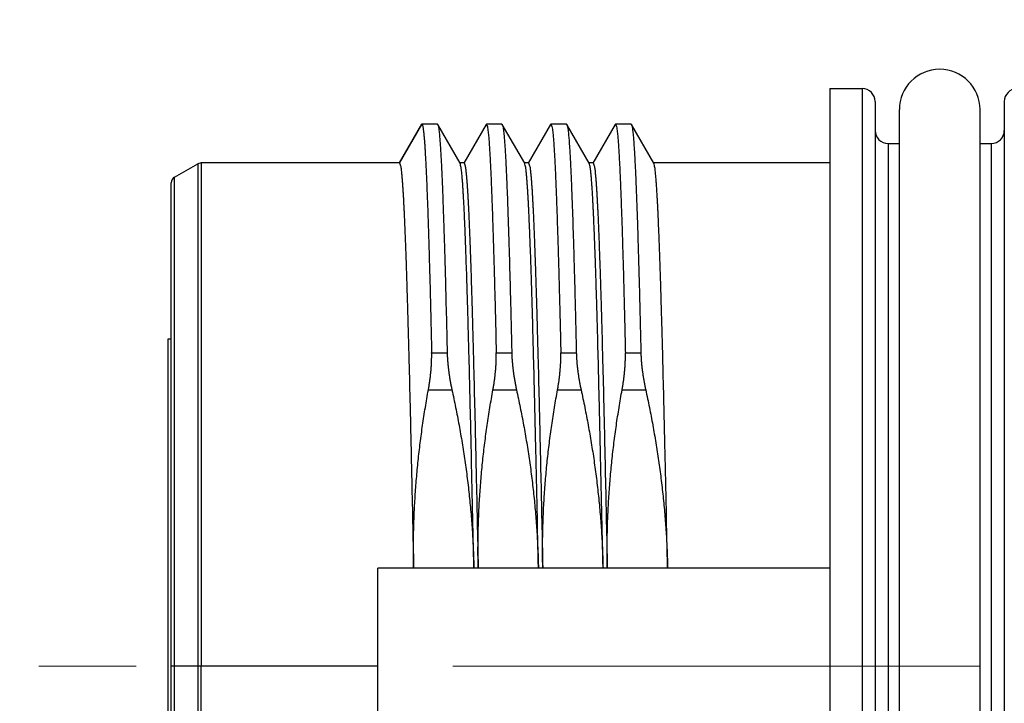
# Model space of a CAD drawing. Header units: millimetres. Extents: x 0 to 594, y 0 to 420.
# Tile 78 of 132: x 290 to 306, y 256 to 266. Entities that reach past the tile are written whole.
import ezdxf

# ---------------------------------------------------------------- set-up
doc = ezdxf.new("R2010")
doc.units = ezdxf.units.MM
doc.header["$LTSCALE"] = 0.257233
doc.linetypes.add('CENTER', pattern=[50.8, 31.75, -6.35, 6.35, -6.35])
doc.layers.add('NoLayerName_001', color=7, linetype='Continuous')
doc.styles.get("Standard").update_dxf_attribs({"font": 'txt', "bigfont": 'extfont2'})
doc.dimstyles.get("Standard").update_dxf_attribs({"dimtxt": 2.5, "dimasz": 2.5, "dimexe": 1, "dimexo": 1, "dimtad": 1, "dimdec": 3, "dimzin": 0, "dimdsep": 46, "dimtxsty": 'Standard', "dimcen": 2.5, "dimadec": 3, "dimazin": 0, "dimtfac": 0.75, "dimtdec": 3, "dimtmove": 0, "dimatfit": 3, "dimfxl": 1, "dimarcsym": 0})

# ---------------------------------------------------------------- blocks, each defined once
blk = doc.blocks.new('_OPEN30')
at = {"color": 0, "linetype": 'ByBlock', "lineweight": -2}
for p, q in [((-1, 0.267949), (0, 0)), ((0, 0), (-1, -0.267949)), ((0, 0), (-1, 0))]:
    blk.add_line(p, q, dxfattribs=at)
blk = doc.blocks.new('*D55')
at = {"layer": 'Defpoints', "color": 0}
for p in [(248.761, 284.227), (383.461, 223.952), (248.761, 221.952)]:
    blk.add_point(p, dxfattribs=at)
at = {"layer": 'NoLayerName_001', "color": 0, "linetype": 'Continuous', "lineweight": 13}
for p, q in [((248.761, 223.366), (248.761, 285.641)), ((383.461, 225.366), (383.461, 285.641)), ((381.34, 284.227), (250.882, 284.227))]:
    blk.add_line(p, q, dxfattribs=at)
at = {"layer": 'NoLayerName_001', "color": 0, "lineweight": 13, "xscale": 2.121340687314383, "yscale": 2.121340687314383, "zscale": 2.121340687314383, "rotation": 180}
blk.add_blockref('_OPEN30', (248.761, 284.227), dxfattribs=at)
at = {"layer": 'NoLayerName_001', "color": 0, "lineweight": 13, "xscale": 2.121340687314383, "yscale": 2.121340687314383, "zscale": 2.121340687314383}
blk.add_blockref('_OPEN30', (383.461, 284.227), dxfattribs=at)
at = {"layer": 'NoLayerName_001', "color": 0, "lineweight": 13, "insert": (316.111, 288.116), "char_height": 4.94979, "attachment_point": 5}
blk.add_mtext('\\W0.8000;ＬＬ', dxfattribs=at)
blk = doc.blocks.new('*D56')
at = {"layer": 'Defpoints', "color": 0}
for p in [(248.761, 293.661), (248.761, 221.952), (413.461, 200.452)]:
    blk.add_point(p, dxfattribs=at)
at = {"layer": 'NoLayerName_001', "color": 0, "linetype": 'Continuous', "lineweight": 13}
for p, q in [((248.761, 223.366), (248.761, 295.075)), ((413.461, 201.866), (413.461, 295.075)), ((411.34, 293.661), (250.882, 293.661))]:
    blk.add_line(p, q, dxfattribs=at)
at = {"layer": 'NoLayerName_001', "color": 0, "lineweight": 13, "xscale": 2.121340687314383, "yscale": 2.121340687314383, "zscale": 2.121340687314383, "rotation": 180}
blk.add_blockref('_OPEN30', (248.761, 293.661), dxfattribs=at)
at = {"layer": 'NoLayerName_001', "color": 0, "lineweight": 13, "xscale": 2.121340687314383, "yscale": 2.121340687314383, "zscale": 2.121340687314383}
blk.add_blockref('_OPEN30', (413.461, 293.661), dxfattribs=at)
at = {"layer": 'NoLayerName_001', "color": 0, "lineweight": 13, "insert": (331.111, 297.55), "char_height": 4.9498, "attachment_point": 5}
blk.add_mtext('\\W0.8000;Ｌ', dxfattribs=at)

msp = doc.modelspace()

# ---------------------------------------------------------------- linework, layer by layer
at = {"layer": 'NoLayerName_001', "color": 7, "linetype": 'Continuous', "lineweight": 25}
for p, q in [((302.8611, 265.2513), (302.8611, 247.3513)), ((302.8611, 265.2513), (303.3611, 265.2513)), ((303.5611, 265.0513), (303.5611, 247.5513)), ((305.5611, 265.0513), (305.5611, 247.5513)), ((303.9361, 247.6763), (303.9361, 264.9263)), ((305.1861, 247.6763), (305.1861, 264.9263)), ((296.5357, 264.6968), (296.1889, 264.0964)), ((296.5409, 264.7013), (296.5357, 264.6968)), ((296.7814, 264.7013), (296.5409, 264.7013)), ((296.7814, 264.7013), (296.7866, 264.6968)), ((297.1334, 264.0964), (296.7866, 264.6968)), ((297.5357, 264.6968), (297.1889, 264.0964)), ((297.5357, 264.6968), (297.5409, 264.7013)), ((297.7814, 264.7013), (297.5409, 264.7013)), ((298.1334, 264.0964), (297.7866, 264.6968)), ((298.5357, 264.6968), (298.1889, 264.0964)), ((298.5357, 264.6968), (298.5409, 264.7013)), ((298.7814, 264.7013), (298.5409, 264.7013)), ((299.1334, 264.0964), (298.7866, 264.6968)), ((299.5357, 264.6968), (299.1889, 264.0964)), ((299.5357, 264.6968), (299.5409, 264.7013)), ((299.7814, 264.7013), (299.5409, 264.7013)), ((300.1334, 264.0964), (299.7866, 264.6968)), ((303.7611, 264.4013), (303.9361, 264.4013)), ((305.1861, 264.4013), (305.3611, 264.4013)), ((293.121, 264.1013), (293.071, 264.0879)), ((296.1945, 264.1013), (293.121, 264.1013)), ((297.1945, 264.1013), (297.1278, 264.1013)), ((298.1945, 264.1013), (298.1278, 264.1013)), ((299.1945, 264.1013), (299.1278, 264.1013)), ((302.8611, 264.1013), (300.1278, 264.1013)), ((292.7111, 263.8801), (293.071, 264.0879)), ((292.6611, 248.8092), (292.6611, 263.7935)), ((292.6111, 250.548), (292.6111, 261.3757)), ((292.6111, 261.3757), (292.6611, 261.3757)), ((295.8611, 254.779), (295.8611, 257.8236)), ((302.8611, 257.8236), (295.8611, 257.8236))]:
    msp.add_line(p, q, dxfattribs=at)
at = {"layer": 'NoLayerName_001', "color": 8, "linetype": 'Continuous', "lineweight": 25}
for p, q in [((303.3611, 265.2513), (303.3611, 247.3513)), ((296.1945, 264.1013), (296.5409, 264.7013)), ((303.7611, 264.4013), (303.7611, 248.2013)), ((305.3611, 248.2013), (305.3611, 264.4013)), ((293.121, 264.1013), (293.121, 256.3013)), ((293.071, 264.0879), (293.0709, 248.5147)), ((292.7111, 248.7224), (292.7111, 263.8801)), ((296.6928, 261.1583), (296.9332, 261.1583)), ((297.6928, 261.1583), (297.9332, 261.1583)), ((298.6928, 261.1583), (298.9332, 261.1583)), ((299.6928, 261.1583), (299.9332, 261.1583)), ((296.6423, 260.5838), (297.0072, 260.5838)), ((297.6423, 260.5838), (298.0072, 260.5838)), ((298.6423, 260.5838), (299.0072, 260.5838)), ((299.6423, 260.5838), (300.0072, 260.5838)), ((295.8611, 256.3013), (292.6611, 256.3012)), ((293.1207, 256.3013), (293.1209, 248.5013))]:
    msp.add_line(p, q, dxfattribs=at)
at = {"layer": 'NoLayerName_001', "color": 2, "linetype": 'CENTER', "lineweight": 13}
msp.add_line((305.1861, 256.3013), (290.6111, 256.3013), dxfattribs=at)
at = {"layer": 'NoLayerName_001', "color": 7, "linetype": 'Continuous', "lineweight": 25}
for centre, radius, start, end in [((304.5611, 264.9263), 0.625, 0, 180), ((303.3611, 265.0513), 0.2, 0, 90), ((305.7611, 265.0513), 0.2, 90, 180), ((303.7611, 264.6013), 0.2, 180, 270), ((305.3611, 264.6013), 0.2, 270, 0), ((292.7611, 263.7935), 0.1, 119.99995, 180.00009)]:
    msp.add_arc(centre, radius, start, end, dxfattribs=at)
for points, knots in [([(296.5409, 264.7013), (296.5413, 264.7012), (296.542, 264.7012), (296.543, 264.7007), (296.5439, 264.6999), (296.5447, 264.699), (296.5455, 264.6979), (296.5461, 264.6968), (296.5467, 264.6957), (296.5473, 264.6946), (296.5478, 264.6935), (296.5483, 264.6925), (296.5487, 264.6914), (296.5491, 264.6903), (296.5495, 264.6893), (296.5499, 264.6882), (296.5502, 264.6871), (296.5505, 264.6861), (296.5509, 264.685), (296.5513, 264.6836), (296.5516, 264.6825), (296.5518, 264.6818)], [0, 0, 0, 0, 0.001104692, 0.002204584, 0.003360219, 0.004585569, 0.005864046, 0.007161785, 0.008437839, 0.009676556, 0.010882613, 0.012060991, 0.013216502, 0.014353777, 0.015477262, 0.016591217, 0.017699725, 0.018806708, 0.019915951, 0.021031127, 0.023293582, 0.023293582, 0.023293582, 0.023293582]), ([(296.5518, 264.6818), (296.5551, 264.664), (296.5628, 264.6286), (296.5686, 264.5746), (296.5742, 264.5206), (296.5787, 264.4665), (296.5828, 264.4124), (296.5866, 264.3583), (296.5901, 264.3041), (296.5934, 264.25), (296.5964, 264.1958), (296.5994, 264.1416), (296.6022, 264.0874), (296.6057, 264.0151), (296.61, 263.9248), (296.6147, 263.8163), (296.6199, 263.6898), (296.6255, 263.5452), (296.6314, 263.3825), (296.6376, 263.2017), (296.6446, 262.9847), (296.6528, 262.7135), (296.6625, 262.37), (296.6745, 261.9179), (296.6848, 261.5019), (296.6911, 261.2307), (296.6928, 261.1583)], [0, 0, 0, 0, 0.0542692, 0.1085342, 0.1627954, 0.2170721, 0.2713433, 0.3256107, 0.3798789, 0.4341485, 0.4884185, 0.5426879, 0.596957, 0.6512259, 0.759764, 0.8683025, 0.9768415, 1.1396498, 1.3024573, 1.4652646, 1.682341, 1.9536866, 2.2793014, 2.7134542, 3.3104143, 3.5274907, 3.5274907, 3.5274907, 3.5274907]), ([(296.7866, 264.6968), (296.7905, 264.6826), (296.7997, 264.6544), (296.8047, 264.6103), (296.8102, 264.5664), (296.8143, 264.5223), (296.8182, 264.4782), (296.8217, 264.434), (296.8249, 264.3898), (296.8279, 264.3456), (296.8307, 264.3014), (296.8334, 264.2572), (296.8359, 264.213), (296.8384, 264.1688), (296.8415, 264.1098), (296.8452, 264.036), (296.8493, 263.9476), (296.8533, 263.8591), (296.8576, 263.7558), (296.8624, 263.6378), (296.8674, 263.505), (296.8727, 263.3574), (296.8787, 263.1804), (296.8858, 262.959), (296.8943, 262.6786), (296.9042, 262.3244), (296.9162, 261.8668), (296.926, 261.4683), (296.9318, 261.2174), (296.9332, 261.1583)], [0, 0, 0, 0, 0.0441675, 0.0884652, 0.1327573, 0.1770572, 0.2213537, 0.2656473, 0.3099408, 0.3542351, 0.3985299, 0.4428248, 0.4871193, 0.5314135, 0.5757078, 0.6642962, 0.7528848, 0.8414734, 0.9300619, 1.0629446, 1.1958274, 1.3287104, 1.5058878, 1.7273592, 1.9931246, 2.3474785, 2.7904209, 3.3662458, 3.5434227, 3.5434227, 3.5434227, 3.5434227]), ([(297.5409, 264.7013), (297.546, 264.6887), (297.5587, 264.6639), (297.5624, 264.6221), (297.5682, 264.5809), (297.5723, 264.5392), (297.5761, 264.4976), (297.5795, 264.456), (297.5827, 264.4144), (297.5856, 264.3727), (297.5884, 264.331), (297.591, 264.2893), (297.5935, 264.2476), (297.5959, 264.2059), (297.5982, 264.1642), (297.6011, 264.1086), (297.6046, 264.0391), (297.6085, 263.9556), (297.6123, 263.8722), (297.6164, 263.7748), (297.6209, 263.6635), (297.6262, 263.5244), (297.6318, 263.3713), (297.6379, 263.1904), (297.6447, 262.9817), (297.6527, 262.7172), (297.6622, 262.3832), (297.6736, 261.9517), (297.684, 261.5342), (297.6905, 261.2558), (297.6928, 261.1583)], [0, 0, 0, 0, 0.0407529, 0.0824636, 0.1242569, 0.1660596, 0.2078265, 0.2495845, 0.2913508, 0.3331237, 0.3748986, 0.4166713, 0.4584418, 0.5002114, 0.5419808, 0.5837507, 0.6672918, 0.7508333, 0.8343743, 0.917915, 1.0432261, 1.1685374, 1.335619, 1.5027006, 1.7115526, 1.9621752, 2.2963386, 2.7140426, 3.2570577, 3.5494504, 3.5494504, 3.5494504, 3.5494504]), ([(297.7814, 264.7013), (297.7816, 264.7013), (297.7821, 264.7012), (297.7827, 264.701), (297.7834, 264.7007), (297.784, 264.7002), (297.7845, 264.6997), (297.785, 264.6992), (297.7854, 264.6986), (297.7858, 264.698), (297.7862, 264.6974), (297.7865, 264.697), (297.7866, 264.6968)], [0, 0, 0, 0, 0.0007117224, 0.0014269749, 0.0021350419, 0.0028439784, 0.0035609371, 0.0042878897, 0.0050227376, 0.0057603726, 0.0064935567, 0.0072136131, 0.0072136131, 0.0072136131, 0.0072136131]), ([(297.7866, 264.6968), (297.7905, 264.6826), (297.7997, 264.6544), (297.8047, 264.6103), (297.8102, 264.5664), (297.8143, 264.5223), (297.8182, 264.4782), (297.8217, 264.434), (297.8249, 264.3898), (297.8279, 264.3456), (297.8307, 264.3014), (297.8334, 264.2572), (297.8359, 264.213), (297.8384, 264.1688), (297.8415, 264.1098), (297.8452, 264.036), (297.8493, 263.9476), (297.8533, 263.8591), (297.8576, 263.7558), (297.8624, 263.6378), (297.8674, 263.505), (297.8727, 263.3574), (297.8787, 263.1804), (297.8858, 262.959), (297.8943, 262.6786), (297.9042, 262.3244), (297.9162, 261.8668), (297.926, 261.4683), (297.9318, 261.2174), (297.9332, 261.1583)], [0, 0, 0, 0, 0.0441669, 0.0884646, 0.1327567, 0.1770566, 0.2213531, 0.2656468, 0.3099403, 0.3542346, 0.3985294, 0.4428243, 0.4871188, 0.5314131, 0.5757073, 0.6642958, 0.7528845, 0.8414731, 0.9300616, 1.0629444, 1.1958272, 1.3287102, 1.5058877, 1.7273592, 1.9931247, 2.3474787, 2.7904212, 3.3662464, 3.5434234, 3.5434234, 3.5434234, 3.5434234]), ([(298.5409, 264.7013), (298.546, 264.6887), (298.5587, 264.6639), (298.5624, 264.6221), (298.5682, 264.5809), (298.5723, 264.5392), (298.5761, 264.4976), (298.5795, 264.456), (298.5827, 264.4144), (298.5856, 264.3727), (298.5884, 264.331), (298.591, 264.2893), (298.5935, 264.2476), (298.5959, 264.2059), (298.5982, 264.1642), (298.6011, 264.1086), (298.6046, 264.0391), (298.6085, 263.9556), (298.6123, 263.8722), (298.6164, 263.7748), (298.6209, 263.6635), (298.6262, 263.5244), (298.6318, 263.3713), (298.6379, 263.1904), (298.6447, 262.9817), (298.6527, 262.7172), (298.6622, 262.3832), (298.6736, 261.9517), (298.684, 261.5342), (298.6905, 261.2558), (298.6928, 261.1583)], [0, 0, 0, 0, 0.0407529, 0.0824636, 0.1242569, 0.1660596, 0.2078265, 0.2495845, 0.2913508, 0.3331237, 0.3748986, 0.4166713, 0.4584418, 0.5002114, 0.5419808, 0.5837507, 0.6672918, 0.7508333, 0.8343743, 0.917915, 1.0432261, 1.1685374, 1.335619, 1.5027006, 1.7115526, 1.9621752, 2.2963386, 2.7140425, 3.2570577, 3.5494504, 3.5494504, 3.5494504, 3.5494504]), ([(298.7814, 264.7013), (298.7816, 264.7013), (298.7821, 264.7012), (298.7827, 264.701), (298.7834, 264.7007), (298.784, 264.7002), (298.7845, 264.6997), (298.785, 264.6992), (298.7854, 264.6986), (298.7858, 264.698), (298.7862, 264.6974), (298.7865, 264.697), (298.7866, 264.6968)], [0, 0, 0, 0, 0.0007117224, 0.0014269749, 0.0021350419, 0.0028439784, 0.0035609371, 0.0042878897, 0.0050227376, 0.0057603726, 0.0064935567, 0.0072136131, 0.0072136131, 0.0072136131, 0.0072136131]), ([(298.7866, 264.6968), (298.7905, 264.6826), (298.7997, 264.6544), (298.8047, 264.6103), (298.8102, 264.5664), (298.8143, 264.5223), (298.8182, 264.4782), (298.8217, 264.434), (298.8249, 264.3898), (298.8279, 264.3456), (298.8307, 264.3014), (298.8334, 264.2572), (298.8359, 264.213), (298.8384, 264.1688), (298.8415, 264.1098), (298.8452, 264.036), (298.8493, 263.9476), (298.8533, 263.8591), (298.8576, 263.7558), (298.8624, 263.6378), (298.8674, 263.505), (298.8727, 263.3574), (298.8787, 263.1804), (298.8858, 262.959), (298.8943, 262.6786), (298.9042, 262.3244), (298.9162, 261.8668), (298.926, 261.4683), (298.9318, 261.2174), (298.9332, 261.1583)], [0, 0, 0, 0, 0.0441669, 0.0884646, 0.1327567, 0.1770566, 0.2213531, 0.2656468, 0.3099403, 0.3542346, 0.3985294, 0.4428243, 0.4871188, 0.5314131, 0.5757073, 0.6642958, 0.7528845, 0.8414731, 0.9300616, 1.0629444, 1.1958272, 1.3287102, 1.5058877, 1.7273592, 1.9931247, 2.3474787, 2.7904212, 3.3662464, 3.5434234, 3.5434234, 3.5434234, 3.5434234]), ([(299.5409, 264.7013), (299.546, 264.6887), (299.5587, 264.6639), (299.5624, 264.6221), (299.5682, 264.5809), (299.5723, 264.5392), (299.5761, 264.4976), (299.5795, 264.456), (299.5827, 264.4144), (299.5856, 264.3727), (299.5884, 264.331), (299.591, 264.2893), (299.5935, 264.2476), (299.5959, 264.2059), (299.5982, 264.1642), (299.6011, 264.1086), (299.6046, 264.0391), (299.6085, 263.9556), (299.6123, 263.8722), (299.6164, 263.7748), (299.6209, 263.6635), (299.6262, 263.5244), (299.6318, 263.3713), (299.6379, 263.1904), (299.6447, 262.9817), (299.6527, 262.7172), (299.6622, 262.3832), (299.6736, 261.9517), (299.684, 261.5342), (299.6905, 261.2558), (299.6928, 261.1583)], [0, 0, 0, 0, 0.0407529, 0.0824636, 0.1242569, 0.1660596, 0.2078265, 0.2495845, 0.2913508, 0.3331237, 0.3748986, 0.4166713, 0.4584418, 0.5002114, 0.5419808, 0.5837507, 0.6672918, 0.7508333, 0.8343743, 0.917915, 1.0432261, 1.1685374, 1.335619, 1.5027006, 1.7115526, 1.9621752, 2.2963386, 2.7140425, 3.2570577, 3.5494504, 3.5494504, 3.5494504, 3.5494504]), ([(299.7814, 264.7013), (299.7816, 264.7013), (299.7821, 264.7012), (299.7827, 264.701), (299.7834, 264.7007), (299.784, 264.7002), (299.7845, 264.6997), (299.785, 264.6992), (299.7854, 264.6986), (299.7858, 264.698), (299.7862, 264.6974), (299.7865, 264.697), (299.7866, 264.6968)], [0, 0, 0, 0, 0.0007117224, 0.0014269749, 0.0021350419, 0.0028439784, 0.0035609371, 0.0042878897, 0.0050227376, 0.0057603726, 0.0064935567, 0.0072136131, 0.0072136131, 0.0072136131, 0.0072136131]), ([(299.7866, 264.6968), (299.7905, 264.6826), (299.7997, 264.6544), (299.8047, 264.6103), (299.8102, 264.5664), (299.8143, 264.5223), (299.8182, 264.4782), (299.8217, 264.434), (299.8249, 264.3898), (299.8279, 264.3456), (299.8307, 264.3014), (299.8334, 264.2572), (299.8359, 264.213), (299.8384, 264.1688), (299.8415, 264.1098), (299.8452, 264.036), (299.8493, 263.9476), (299.8533, 263.8591), (299.8576, 263.7558), (299.8624, 263.6378), (299.8674, 263.505), (299.8727, 263.3574), (299.8787, 263.1804), (299.8858, 262.959), (299.8943, 262.6786), (299.9042, 262.3244), (299.9162, 261.8668), (299.926, 261.4683), (299.9318, 261.2174), (299.9332, 261.1583)], [0, 0, 0, 0, 0.0441669, 0.0884646, 0.1327567, 0.1770566, 0.2213531, 0.2656468, 0.3099403, 0.3542346, 0.3985294, 0.4428243, 0.4871188, 0.5314131, 0.5757073, 0.6642958, 0.7528845, 0.8414731, 0.9300616, 1.0629444, 1.1958272, 1.3287102, 1.5058877, 1.7273592, 1.9931247, 2.3474787, 2.7904212, 3.3662464, 3.5434234, 3.5434234, 3.5434234, 3.5434234]), ([(296.1945, 264.1013), (296.201, 264.0818), (296.2174, 264.0432), (296.2221, 263.9804), (296.2294, 263.918), (296.2346, 263.8554), (296.2395, 263.7927), (296.2439, 263.73), (296.2479, 263.6672), (296.2517, 263.6045), (296.2552, 263.5417), (296.2586, 263.479), (296.2617, 263.4162), (296.2658, 263.3325), (296.2706, 263.2278), (296.276, 263.1022), (296.2811, 262.9766), (296.2867, 262.83), (296.2928, 262.6625), (296.3, 262.4531), (296.3081, 262.2017), (296.3176, 261.8876), (296.3288, 261.4896), (296.3427, 260.9659), (296.3612, 260.2118), (296.3856, 259.1434), (296.403, 258.3055), (296.4132, 257.8236)], [0, 0, 0, 0, 0.0615754, 0.1245153, 0.1874036, 0.250266, 0.3131186, 0.3759873, 0.4388488, 0.5017089, 0.5645707, 0.6274337, 0.6902972, 0.7531603, 0.8788849, 1.0046087, 1.1303327, 1.256057, 1.4446436, 1.63323, 1.8846783, 2.1989887, 2.5761612, 3.0790579, 3.7705407, 4.839196, 6.2850238, 6.2850238, 6.2850238, 6.2850238]), ([(297.3465, 257.8236), (297.3335, 258.4281), (297.3148, 259.3349), (297.2887, 260.4508), (297.2718, 261.125), (297.2587, 261.6132), (297.2479, 261.9851), (297.2393, 262.264), (297.2318, 262.4965), (297.2253, 262.6824), (297.2194, 262.8451), (297.214, 262.9845), (297.2084, 263.1239), (297.2033, 263.2401), (297.199, 263.333), (297.1957, 263.4027), (297.1921, 263.4724), (297.1884, 263.542), (297.1845, 263.6117), (297.1803, 263.6813), (297.1757, 263.751), (297.1707, 263.8205), (297.1652, 263.8901), (297.158, 263.9594), (297.1517, 264.0291), (297.1388, 264.0739), (297.1334, 264.0964)], [0, 0, 0, 0, 1.8138991, 2.7208488, 3.3487372, 3.8370946, 4.1859214, 4.4649829, 4.6742791, 4.8835752, 5.023106, 5.1626368, 5.302168, 5.4416988, 5.5114641, 5.5812294, 5.6509947, 5.7207606, 5.7905275, 5.8602944, 5.9300598, 5.9998238, 6.0695918, 6.139351, 6.2091375, 6.2786991, 6.2786991, 6.2786991, 6.2786991]), ([(297.1945, 264.1013), (297.201, 264.0818), (297.2174, 264.0432), (297.2221, 263.9804), (297.2294, 263.9181), (297.2346, 263.8554), (297.2395, 263.7927), (297.2439, 263.73), (297.2479, 263.6672), (297.2517, 263.6045), (297.2552, 263.5417), (297.2586, 263.479), (297.2617, 263.4162), (297.2658, 263.3325), (297.2706, 263.2278), (297.276, 263.1022), (297.2811, 262.9766), (297.2867, 262.83), (297.2928, 262.6625), (297.3, 262.4531), (297.3081, 262.2017), (297.3176, 261.8876), (297.3288, 261.4896), (297.3427, 260.9659), (297.3612, 260.2118), (297.3856, 259.1434), (297.403, 258.3055), (297.4132, 257.8236)], [0, 0, 0, 0, 0.0615735, 0.1245133, 0.1874016, 0.250264, 0.3131166, 0.3759854, 0.4388469, 0.5017071, 0.5645689, 0.6274319, 0.6902954, 0.7531585, 0.8788832, 1.004607, 1.1303311, 1.2560555, 1.4446422, 1.6332286, 1.884677, 2.1989876, 2.5761603, 3.0790571, 3.7705402, 4.839196, 6.2850244, 6.2850244, 6.2850244, 6.2850244]), ([(298.3465, 257.8236), (298.3335, 258.4281), (298.3148, 259.3349), (298.2887, 260.4508), (298.2718, 261.125), (298.2587, 261.6132), (298.2479, 261.9851), (298.2393, 262.2641), (298.2318, 262.4965), (298.2253, 262.6824), (298.2194, 262.8451), (298.214, 262.9845), (298.2084, 263.1239), (298.2033, 263.2401), (298.199, 263.333), (298.1957, 263.4027), (298.1921, 263.4724), (298.1884, 263.542), (298.1845, 263.6117), (298.1803, 263.6813), (298.1757, 263.751), (298.1707, 263.8205), (298.1652, 263.8901), (298.158, 263.9595), (298.1517, 264.0291), (298.1388, 264.0739), (298.1334, 264.0964)], [0, 0, 0, 0, 1.8139013, 2.7208522, 3.3487412, 3.8370993, 4.1859266, 4.4649884, 4.6742848, 4.8835812, 5.0231121, 5.1626431, 5.3021744, 5.4417055, 5.5114708, 5.5812362, 5.6510016, 5.7207676, 5.7905345, 5.8603015, 5.930067, 5.9998311, 6.0695992, 6.1393585, 6.2091451, 6.2787062, 6.2787062, 6.2787062, 6.2787062]), ([(298.1945, 264.1013), (298.201, 264.0818), (298.2174, 264.0432), (298.2221, 263.9804), (298.2294, 263.9181), (298.2346, 263.8554), (298.2395, 263.7927), (298.2439, 263.73), (298.2479, 263.6672), (298.2517, 263.6045), (298.2552, 263.5417), (298.2586, 263.479), (298.2617, 263.4162), (298.2658, 263.3325), (298.2706, 263.2278), (298.276, 263.1022), (298.2811, 262.9766), (298.2867, 262.83), (298.2928, 262.6625), (298.3, 262.4531), (298.3081, 262.2017), (298.3176, 261.8876), (298.3288, 261.4896), (298.3427, 260.9659), (298.3612, 260.2118), (298.3856, 259.1434), (298.403, 258.3055), (298.4132, 257.8236)], [0, 0, 0, 0, 0.0615735, 0.1245133, 0.1874016, 0.250264, 0.3131166, 0.3759853, 0.4388469, 0.5017071, 0.5645688, 0.6274318, 0.6902954, 0.7531585, 0.8788831, 1.004607, 1.1303311, 1.2560555, 1.4446422, 1.6332286, 1.884677, 2.1989876, 2.5761603, 3.0790571, 3.7705402, 4.839196, 6.2850245, 6.2850245, 6.2850245, 6.2850245]), ([(299.3465, 257.8236), (299.3335, 258.4281), (299.3148, 259.3349), (299.2887, 260.4508), (299.2718, 261.125), (299.2587, 261.6132), (299.2479, 261.9851), (299.2393, 262.2641), (299.2318, 262.4965), (299.2253, 262.6824), (299.2194, 262.8451), (299.214, 262.9845), (299.2084, 263.1239), (299.2033, 263.2401), (299.199, 263.333), (299.1957, 263.4027), (299.1921, 263.4724), (299.1884, 263.542), (299.1845, 263.6117), (299.1803, 263.6813), (299.1757, 263.751), (299.1707, 263.8205), (299.1652, 263.8901), (299.158, 263.9595), (299.1517, 264.0291), (299.1388, 264.0739), (299.1334, 264.0964)], [0, 0, 0, 0, 1.8139012, 2.7208521, 3.3487412, 3.8370993, 4.1859265, 4.4649883, 4.6742847, 4.8835811, 5.023112, 5.1626431, 5.3021743, 5.4417054, 5.5114707, 5.5812361, 5.6510015, 5.7207675, 5.7905344, 5.8603014, 5.9300669, 5.999831, 6.0695991, 6.1393584, 6.209145, 6.2787061, 6.2787061, 6.2787061, 6.2787061]), ([(299.1945, 264.1013), (299.201, 264.0818), (299.2174, 264.0432), (299.2221, 263.9804), (299.2294, 263.9181), (299.2346, 263.8554), (299.2395, 263.7927), (299.2439, 263.73), (299.2479, 263.6672), (299.2517, 263.6045), (299.2552, 263.5417), (299.2586, 263.479), (299.2617, 263.4162), (299.2658, 263.3325), (299.2706, 263.2278), (299.276, 263.1022), (299.2811, 262.9766), (299.2867, 262.83), (299.2928, 262.6625), (299.3, 262.4531), (299.3081, 262.2017), (299.3176, 261.8876), (299.3288, 261.4896), (299.3427, 260.9659), (299.3612, 260.2118), (299.3856, 259.1434), (299.403, 258.3055), (299.4132, 257.8236)], [0, 0, 0, 0, 0.0615735, 0.1245134, 0.1874016, 0.2502641, 0.3131167, 0.3759854, 0.438847, 0.5017071, 0.5645689, 0.6274319, 0.6902954, 0.7531586, 0.8788832, 1.0046071, 1.1303311, 1.2560555, 1.4446422, 1.6332286, 1.884677, 2.1989876, 2.5761603, 3.0790571, 3.7705402, 4.839196, 6.2850244, 6.2850244, 6.2850244, 6.2850244]), ([(300.3465, 257.8236), (300.3335, 258.4281), (300.3148, 259.3349), (300.2887, 260.4508), (300.2718, 261.125), (300.2587, 261.6132), (300.2479, 261.9851), (300.2393, 262.2641), (300.2318, 262.4965), (300.2253, 262.6824), (300.2194, 262.8451), (300.214, 262.9845), (300.2084, 263.1239), (300.2033, 263.2401), (300.199, 263.333), (300.1957, 263.4027), (300.1921, 263.4724), (300.1884, 263.542), (300.1845, 263.6117), (300.1803, 263.6813), (300.1757, 263.751), (300.1707, 263.8205), (300.1652, 263.8901), (300.158, 263.9595), (300.1517, 264.0291), (300.1388, 264.0739), (300.1334, 264.0964)], [0, 0, 0, 0, 1.8139013, 2.7208522, 3.3487413, 3.8370994, 4.1859266, 4.4649884, 4.6742849, 4.8835812, 5.0231122, 5.1626432, 5.3021745, 5.4417055, 5.5114709, 5.5812362, 5.6510017, 5.7207677, 5.7905346, 5.8603016, 5.9300671, 5.9998312, 6.0695993, 6.1393586, 6.2091452, 6.2787063, 6.2787063, 6.2787063, 6.2787063]), ([(296.6423, 260.5838), (296.644, 260.5932), (296.6474, 260.6122), (296.6522, 260.6407), (296.6568, 260.6692), (296.6611, 260.6977), (296.6652, 260.7263), (296.669, 260.7549), (296.6726, 260.7836), (296.676, 260.8123), (296.679, 260.841), (296.6818, 260.8698), (296.6844, 260.8986), (296.6866, 260.9274), (296.6886, 260.9562), (296.6902, 260.9851), (296.6915, 261.0139), (296.6925, 261.0428), (296.6931, 261.0717), (296.6934, 261.1006), (296.6934, 261.1295), (296.693, 261.1487), (296.6928, 261.1583)], [0, 0, 0, 0, 0.02887626, 0.05775484, 0.08663534, 0.1155175, 0.14440116, 0.17328629, 0.20217297, 0.23106144, 0.25995204, 0.28884526, 0.31774163, 0.34664024, 0.37553907, 0.40443641, 0.43333095, 0.46222178, 0.49110842, 0.51999085, 0.5488695, 0.57774529, 0.57774529, 0.57774529, 0.57774529]), ([(296.9332, 261.1583), (296.9335, 261.1487), (296.934, 261.1293), (296.9353, 261.1004), (296.9368, 261.0714), (296.9388, 261.0425), (296.941, 261.0135), (296.9436, 260.9846), (296.9464, 260.9558), (296.9496, 260.9269), (296.953, 260.8981), (296.9567, 260.8693), (296.9607, 260.8406), (296.9649, 260.8119), (296.9694, 260.7832), (296.9741, 260.7546), (296.979, 260.726), (296.9842, 260.6975), (296.9896, 260.669), (296.9953, 260.6405), (297.0011, 260.6121), (297.0052, 260.5932), (297.0072, 260.5838)], [0, 0, 0, 0, 0.0289986, 0.05799974, 0.08700428, 0.11601262, 0.14502474, 0.1740402, 0.20305822, 0.23207759, 0.26109677, 0.29011393, 0.31912824, 0.34814019, 0.37715019, 0.40615858, 0.43516554, 0.46417117, 0.49317545, 0.52217825, 0.55117932, 0.58017834, 0.58017834, 0.58017834, 0.58017834]), ([(297.6423, 260.5838), (297.644, 260.5932), (297.6474, 260.6122), (297.6522, 260.6407), (297.6568, 260.6692), (297.6611, 260.6977), (297.6652, 260.7263), (297.669, 260.7549), (297.6726, 260.7836), (297.676, 260.8123), (297.679, 260.841), (297.6818, 260.8698), (297.6844, 260.8986), (297.6866, 260.9274), (297.6886, 260.9562), (297.6902, 260.9851), (297.6915, 261.0139), (297.6925, 261.0428), (297.6931, 261.0717), (297.6934, 261.1006), (297.6934, 261.1295), (297.693, 261.1487), (297.6928, 261.1583)], [0, 0, 0, 0, 0.02887625, 0.05775482, 0.08663532, 0.11551747, 0.14440112, 0.17328624, 0.20217292, 0.23106138, 0.25995198, 0.28884519, 0.31774155, 0.34664015, 0.37553898, 0.40443631, 0.43333084, 0.46222166, 0.49110829, 0.51999072, 0.54886936, 0.57774514, 0.57774514, 0.57774514, 0.57774514]), ([(297.9332, 261.1583), (297.9335, 261.1487), (297.934, 261.1293), (297.9353, 261.1004), (297.9368, 261.0714), (297.9388, 261.0425), (297.941, 261.0135), (297.9436, 260.9846), (297.9464, 260.9558), (297.9496, 260.9269), (297.953, 260.8981), (297.9567, 260.8693), (297.9607, 260.8406), (297.9649, 260.8119), (297.9694, 260.7832), (297.9741, 260.7546), (297.979, 260.726), (297.9842, 260.6975), (297.9896, 260.669), (297.9953, 260.6405), (298.0011, 260.6121), (298.0052, 260.5932), (298.0072, 260.5838)], [0, 0, 0, 0, 0.02899859, 0.05799973, 0.08700426, 0.11601259, 0.1450247, 0.17404016, 0.20305817, 0.23207753, 0.2610967, 0.29011386, 0.31912816, 0.3481401, 0.3771501, 0.40615847, 0.43516543, 0.46417105, 0.49317532, 0.52217811, 0.55117918, 0.58017819, 0.58017819, 0.58017819, 0.58017819]), ([(298.6423, 260.5838), (298.644, 260.5932), (298.6474, 260.6122), (298.6522, 260.6407), (298.6568, 260.6692), (298.6611, 260.6977), (298.6652, 260.7263), (298.669, 260.7549), (298.6726, 260.7836), (298.676, 260.8123), (298.679, 260.841), (298.6818, 260.8698), (298.6844, 260.8986), (298.6866, 260.9274), (298.6886, 260.9562), (298.6902, 260.9851), (298.6915, 261.0139), (298.6925, 261.0428), (298.6931, 261.0717), (298.6934, 261.1006), (298.6934, 261.1295), (298.693, 261.1487), (298.6928, 261.1583)], [0, 0, 0, 0, 0.02887626, 0.05775483, 0.08663533, 0.11551749, 0.14440114, 0.17328627, 0.20217295, 0.23106142, 0.25995201, 0.28884523, 0.31774159, 0.3466402, 0.37553903, 0.40443637, 0.4333309, 0.46222172, 0.49110836, 0.51999079, 0.54886944, 0.57774523, 0.57774523, 0.57774523, 0.57774523]), ([(298.9332, 261.1583), (298.9335, 261.1487), (298.934, 261.1293), (298.9353, 261.1004), (298.9368, 261.0714), (298.9388, 261.0425), (298.941, 261.0135), (298.9436, 260.9846), (298.9464, 260.9558), (298.9496, 260.9269), (298.953, 260.8981), (298.9567, 260.8693), (298.9607, 260.8406), (298.9649, 260.8119), (298.9694, 260.7832), (298.9741, 260.7546), (298.979, 260.726), (298.9842, 260.6975), (298.9896, 260.669), (298.9953, 260.6405), (299.0011, 260.6121), (299.0052, 260.5932), (299.0072, 260.5838)], [0, 0, 0, 0, 0.02899859, 0.05799974, 0.08700427, 0.11601261, 0.14502472, 0.17404018, 0.20305819, 0.23207756, 0.26109674, 0.2901139, 0.31912821, 0.34814015, 0.37715015, 0.40615853, 0.43516549, 0.46417112, 0.49317539, 0.52217819, 0.55117926, 0.58017827, 0.58017827, 0.58017827, 0.58017827]), ([(299.6423, 260.5838), (299.644, 260.5932), (299.6474, 260.6122), (299.6522, 260.6407), (299.6568, 260.6692), (299.6611, 260.6977), (299.6652, 260.7263), (299.669, 260.7549), (299.6726, 260.7836), (299.676, 260.8123), (299.679, 260.841), (299.6818, 260.8698), (299.6844, 260.8986), (299.6866, 260.9274), (299.6886, 260.9562), (299.6902, 260.9851), (299.6915, 261.0139), (299.6925, 261.0428), (299.6931, 261.0717), (299.6934, 261.1006), (299.6934, 261.1295), (299.693, 261.1487), (299.6928, 261.1583)], [0, 0, 0, 0, 0.02887626, 0.05775483, 0.08663533, 0.11551749, 0.14440114, 0.17328627, 0.20217295, 0.23106142, 0.25995201, 0.28884523, 0.31774159, 0.3466402, 0.37553903, 0.40443637, 0.4333309, 0.46222172, 0.49110836, 0.51999079, 0.54886944, 0.57774523, 0.57774523, 0.57774523, 0.57774523]), ([(299.9332, 261.1583), (299.9335, 261.1487), (299.934, 261.1293), (299.9353, 261.1004), (299.9368, 261.0714), (299.9388, 261.0425), (299.941, 261.0135), (299.9436, 260.9846), (299.9464, 260.9558), (299.9496, 260.9269), (299.953, 260.8981), (299.9567, 260.8693), (299.9607, 260.8406), (299.9649, 260.8119), (299.9694, 260.7832), (299.9741, 260.7546), (299.979, 260.726), (299.9842, 260.6975), (299.9896, 260.669), (299.9953, 260.6405), (300.0011, 260.6121), (300.0052, 260.5932), (300.0072, 260.5838)], [0, 0, 0, 0, 0.02899859, 0.05799974, 0.08700427, 0.11601261, 0.14502472, 0.17404018, 0.20305819, 0.23207756, 0.26109674, 0.2901139, 0.31912821, 0.34814015, 0.37715015, 0.40615853, 0.43516549, 0.46417112, 0.49317539, 0.52217819, 0.55117926, 0.58017827, 0.58017827, 0.58017827, 0.58017827]), ([(296.4132, 257.8236), (296.4125, 257.8698), (296.4107, 257.9623), (296.4102, 258.101), (296.411, 258.2397), (296.4134, 258.3784), (296.4171, 258.517), (296.4224, 258.6557), (296.4291, 258.7943), (296.4372, 258.9328), (296.4468, 259.0712), (296.4578, 259.2095), (296.4702, 259.3477), (296.484, 259.4857), (296.4992, 259.6236), (296.5158, 259.7613), (296.5336, 259.8989), (296.5528, 260.0363), (296.5733, 260.1735), (296.595, 260.3105), (296.6178, 260.4473), (296.6342, 260.5382), (296.6423, 260.5838)], [0, 0, 0, 0, 0.1386666, 0.2773515, 0.4160527, 0.5547682, 0.6934955, 0.832232, 0.9709748, 1.1097209, 1.248467, 1.3872095, 1.5259458, 1.6646766, 1.8034028, 1.9421246, 2.0808418, 2.2195533, 2.3582574, 2.496952, 2.6356341, 2.7743004, 2.7743004, 2.7743004, 2.7743004]), ([(297.0072, 260.5838), (297.017, 260.5384), (297.0366, 260.4477), (297.0645, 260.3113), (297.0914, 260.1746), (297.117, 260.0378), (297.1415, 259.9007), (297.1647, 259.7633), (297.1866, 259.6258), (297.2073, 259.4881), (297.2266, 259.3501), (297.2446, 259.212), (297.2612, 259.0737), (297.2764, 258.9353), (297.2903, 258.7966), (297.3027, 258.6579), (297.3137, 258.519), (297.3232, 258.3801), (297.3313, 258.2411), (297.3379, 258.102), (297.3432, 257.9628), (297.3453, 257.87), (297.3465, 257.8236)], [0, 0, 0, 0, 0.1392193, 0.2784528, 0.4176974, 0.5569503, 0.6962097, 0.8354743, 0.9747433, 1.1140168, 1.2532956, 1.3925813, 1.5318747, 1.6711727, 1.8104713, 1.9497666, 2.0890554, 2.2283347, 2.3676019, 2.5068549, 2.6460918, 2.7853114, 2.7853114, 2.7853114, 2.7853114]), ([(297.4132, 257.8236), (297.4125, 257.8698), (297.4107, 257.9623), (297.4102, 258.101), (297.411, 258.2397), (297.4134, 258.3784), (297.4171, 258.517), (297.4224, 258.6557), (297.4291, 258.7943), (297.4372, 258.9328), (297.4468, 259.0712), (297.4578, 259.2095), (297.4702, 259.3477), (297.484, 259.4857), (297.4992, 259.6236), (297.5158, 259.7613), (297.5336, 259.8989), (297.5528, 260.0363), (297.5733, 260.1735), (297.595, 260.3105), (297.6178, 260.4473), (297.6342, 260.5382), (297.6423, 260.5838)], [0, 0, 0, 0, 0.1386666, 0.2773515, 0.4160527, 0.5547682, 0.6934955, 0.832232, 0.9709748, 1.1097209, 1.248467, 1.3872095, 1.5259458, 1.6646766, 1.8034028, 1.9421246, 2.0808418, 2.2195533, 2.3582574, 2.496952, 2.6356341, 2.7743004, 2.7743004, 2.7743004, 2.7743004]), ([(298.0072, 260.5838), (298.017, 260.5384), (298.0366, 260.4477), (298.0645, 260.3113), (298.0914, 260.1746), (298.117, 260.0378), (298.1415, 259.9007), (298.1647, 259.7633), (298.1866, 259.6258), (298.2073, 259.4881), (298.2266, 259.3501), (298.2446, 259.212), (298.2612, 259.0737), (298.2764, 258.9353), (298.2903, 258.7966), (298.3027, 258.6579), (298.3137, 258.519), (298.3232, 258.3801), (298.3313, 258.2411), (298.3379, 258.102), (298.3432, 257.9628), (298.3453, 257.87), (298.3465, 257.8236)], [0, 0, 0, 0, 0.1392193, 0.2784528, 0.4176974, 0.5569503, 0.6962097, 0.8354743, 0.9747433, 1.1140168, 1.2532956, 1.3925813, 1.5318747, 1.6711727, 1.8104713, 1.9497666, 2.0890554, 2.2283347, 2.3676019, 2.5068549, 2.6460918, 2.7853114, 2.7853114, 2.7853114, 2.7853114]), ([(298.4132, 257.8236), (298.4125, 257.8698), (298.4107, 257.9623), (298.4102, 258.101), (298.411, 258.2397), (298.4134, 258.3784), (298.4171, 258.517), (298.4224, 258.6557), (298.4291, 258.7943), (298.4372, 258.9328), (298.4468, 259.0712), (298.4578, 259.2095), (298.4702, 259.3477), (298.484, 259.4857), (298.4992, 259.6236), (298.5158, 259.7613), (298.5336, 259.8989), (298.5528, 260.0363), (298.5733, 260.1735), (298.595, 260.3105), (298.6178, 260.4473), (298.6342, 260.5382), (298.6423, 260.5838)], [0, 0, 0, 0, 0.1386666, 0.2773515, 0.4160527, 0.5547682, 0.6934955, 0.832232, 0.9709748, 1.1097209, 1.248467, 1.3872095, 1.5259458, 1.6646766, 1.8034028, 1.9421246, 2.0808418, 2.2195533, 2.3582574, 2.496952, 2.6356341, 2.7743004, 2.7743004, 2.7743004, 2.7743004]), ([(299.0072, 260.5838), (299.017, 260.5384), (299.0366, 260.4477), (299.0645, 260.3113), (299.0914, 260.1746), (299.117, 260.0378), (299.1415, 259.9007), (299.1647, 259.7633), (299.1866, 259.6258), (299.2073, 259.4881), (299.2266, 259.3501), (299.2446, 259.212), (299.2612, 259.0737), (299.2764, 258.9353), (299.2903, 258.7966), (299.3027, 258.6579), (299.3137, 258.519), (299.3232, 258.3801), (299.3313, 258.2411), (299.3379, 258.102), (299.3432, 257.9628), (299.3453, 257.87), (299.3465, 257.8236)], [0, 0, 0, 0, 0.1392193, 0.2784528, 0.4176974, 0.5569503, 0.6962097, 0.8354743, 0.9747433, 1.1140168, 1.2532956, 1.3925813, 1.5318747, 1.6711727, 1.8104713, 1.9497666, 2.0890554, 2.2283347, 2.3676019, 2.5068549, 2.6460918, 2.7853114, 2.7853114, 2.7853114, 2.7853114]), ([(299.4132, 257.8236), (299.4125, 257.8698), (299.4107, 257.9623), (299.4102, 258.101), (299.411, 258.2397), (299.4134, 258.3784), (299.4171, 258.517), (299.4224, 258.6557), (299.4291, 258.7943), (299.4372, 258.9328), (299.4468, 259.0712), (299.4578, 259.2095), (299.4702, 259.3477), (299.484, 259.4857), (299.4992, 259.6236), (299.5158, 259.7613), (299.5336, 259.8989), (299.5528, 260.0363), (299.5733, 260.1735), (299.595, 260.3105), (299.6178, 260.4473), (299.6342, 260.5382), (299.6423, 260.5838)], [0, 0, 0, 0, 0.1386666, 0.2773515, 0.4160527, 0.5547682, 0.6934955, 0.832232, 0.9709748, 1.1097209, 1.248467, 1.3872095, 1.5259458, 1.6646766, 1.8034028, 1.9421246, 2.0808418, 2.2195533, 2.3582574, 2.496952, 2.6356341, 2.7743004, 2.7743004, 2.7743004, 2.7743004]), ([(300.0072, 260.5838), (300.017, 260.5384), (300.0366, 260.4477), (300.0645, 260.3113), (300.0914, 260.1746), (300.117, 260.0378), (300.1415, 259.9007), (300.1647, 259.7633), (300.1866, 259.6258), (300.2073, 259.4881), (300.2266, 259.3501), (300.2446, 259.212), (300.2612, 259.0737), (300.2764, 258.9353), (300.2903, 258.7966), (300.3027, 258.6579), (300.3137, 258.519), (300.3232, 258.3801), (300.3313, 258.2411), (300.3379, 258.102), (300.3432, 257.9628), (300.3453, 257.87), (300.3465, 257.8236)], [0, 0, 0, 0, 0.1392193, 0.2784528, 0.4176974, 0.5569503, 0.6962097, 0.8354743, 0.9747433, 1.1140168, 1.2532956, 1.3925813, 1.5318747, 1.6711727, 1.8104713, 1.9497666, 2.0890554, 2.2283347, 2.3676019, 2.5068549, 2.6460918, 2.7853114, 2.7853114, 2.7853114, 2.7853114])]:
    msp.add_open_spline(points, degree=3, knots=knots, dxfattribs=at)

# ---------------------------------------------------------------- dimensions: what is measured, and where the dimension line sits
at = {"layer": 'NoLayerName_001', "color": 3, "linetype": 'Continuous', "lineweight": 13}
for base, p1, text, picture, middle in [((248.7611, 293.6608), (413.4611, 200.4516), '\\W0.8000;Ｌ', '*D56', (331.1111, 293.6608)), ((248.7611, 284.2272), (383.4611, 223.9516), '\\W0.8000;ＬＬ', '*D55', (316.1111, 284.2272))]:
    dim = msp.add_linear_dim(base=base, p1=p1, p2=(248.7611, 221.9516), angle=180, text=text, dimstyle='Standard', override={"dimtxt": 4.949795, "dimasz": 2.121341, "dimexe": 1.414227, "dimexo": 1.414227, "dimgap": 1.414227, "dimzin": 8, "dimblk": 'OPEN30', "dimclrd": 0, "dimclre": 0, "dimclrt": 0, "dimtp": 0, "dimtm": 0, "dimlwd": 13, "dimlwe": 13}, dxfattribs=at)
    dim.commit()
    dim.dimension.update_dxf_attribs({"geometry": picture, "text_midpoint": middle, "dimtype": 160})

doc.saveas('drawing.dxf')
